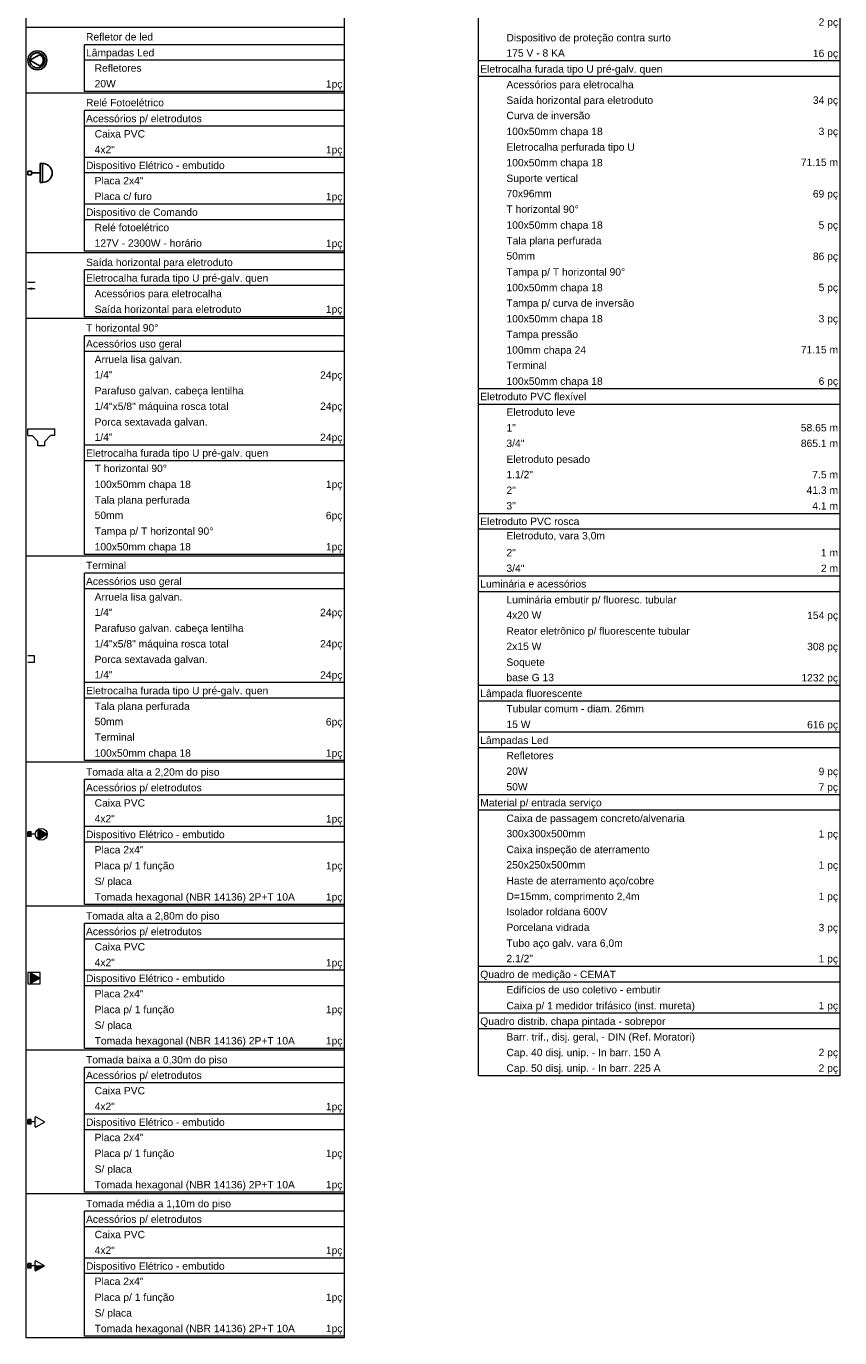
# Model space of a CAD drawing. Header units: millimetres. Extents: x -8 to 220, y -114 to 51.
# Tile 76 of 82: x 196 to 220, y -66 to -27. Entities that reach past the tile are written whole.
import ezdxf

# ---------------------------------------------------------------- set-up
doc = ezdxf.new("R2010")
doc.units = ezdxf.units.MM
doc.header["$MEASUREMENT"] = 0
for name, color, linetype, lineweight in [('Conexões - condutos Retangulares', 8, 'Continuous', 5), ('DI-Tabelas', 7, 'Continuous', 5), ('EL-Tomadas', 4, 'Continuous', 5), ('IFC-Caixa de passagem-Contorno', 44, 'Continuous', 5)]:
    doc.layers.add(name, color=color, linetype=linetype, lineweight=lineweight)
doc.layers.add('P-SIMBOL', color=5, linetype='Continuous')
doc.styles.add('Arial', font='arial.ttf')

msp = doc.modelspace()

# ---------------------------------------------------------------- hatches: boundary and pattern name
at = {"layer": 'EL-Tomadas', "linetype": 'Continuous'}
for points in [[(196.547, -51.312), (196.792, -51.453), (196.795, -51.455), (196.795, -51.456), (196.797, -51.458), (196.798, -51.46), (196.798, -51.463), (196.798, -51.466), (196.797, -51.468), (196.796, -51.47), (196.795, -51.472), (196.794, -51.473), (196.793, -51.474), (196.792, -51.474), (196.547, -51.616), (196.543, -51.617), (196.54, -51.617), (196.536, -51.616), (196.534, -51.615), (196.531, -51.613), (196.53, -51.609), (196.529, -51.606), (196.529, -51.322), (196.529, -51.319), (196.53, -51.317), (196.531, -51.315), (196.533, -51.313), (196.535, -51.312), (196.537, -51.311), (196.541, -51.31), (196.544, -51.31), (196.546, -51.311)], [(196.569, -55.74), (196.324, -55.598), (196.314, -55.597), (196.306, -55.609), (196.306, -55.892), (196.312, -55.902), (196.324, -55.902), (196.569, -55.761), (196.575, -55.75)], [(196.447, -64.324), (196.716, -64.324), (196.716, -64.326), (196.715, -64.329), (196.714, -64.332), (196.712, -64.333), (196.71, -64.335), (196.463, -64.477), (196.46, -64.478), (196.457, -64.477), (196.454, -64.477), (196.452, -64.475), (196.449, -64.473), (196.448, -64.469), (196.447, -64.467), (196.447, -64.324)]]:
    msp.add_hatch(color=7, dxfattribs=at).paths.add_polyline_path(points)

# ---------------------------------------------------------------- linework, layer by layer
at = {"layer": 'Conexões - condutos Retangulares', "color": 7}
for p, q in [((196.226, -35.004), (196.226, -35.024)), ((196.226, -35.014), (196.426, -35.014)), ((196.426, -35.004), (196.426, -35.024)), ((196.226, -35.204), (196.226, -35.224)), ((196.296, -35.214), (196.226, -35.214)), ((196.356, -35.204), (196.296, -35.204)), ((196.296, -35.204), (196.296, -35.224)), ((196.356, -35.224), (196.296, -35.224)), ((196.356, -35.204), (196.356, -35.224)), ((196.426, -35.214), (196.356, -35.214)), ((196.426, -35.204), (196.426, -35.224)), ((196.226, -39.584), (196.35, -39.584)), ((196.526, -39.884), (196.526, -39.759)), ((196.726, -39.884), (196.726, -39.759)), ((197.026, -39.584), (196.901, -39.584)), ((196.426, -46.346), (196.226, -46.346))]:
    msp.add_line(p, q, dxfattribs=at)
at = {"layer": 'Conexões - condutos Retangulares', "color": 7, "linetype": 'Continuous'}
for p, q in [((196.226, -39.384), (197.026, -39.384)), ((196.226, -39.584), (196.226, -39.384)), ((197.026, -39.584), (197.026, -39.384)), ((196.526, -39.759), (196.35, -39.584)), ((196.726, -39.759), (196.901, -39.584)), ((196.726, -39.884), (196.526, -39.884)), ((196.426, -46.146), (196.226, -46.146)), ((196.426, -46.346), (196.426, -46.146))]:
    msp.add_line(p, q, dxfattribs=at)
at = {"layer": 'DI-Tabelas'}
for p, q in [((196.176, -27.421), (196.176, -10.109)), ((205.652, -10.109), (205.652, -27.421)), ((209.659, -27.49), (209.659, -27.024)), ((220.425, -27.024), (220.425, -27.49)), ((197.858, -27.421), (196.176, -27.421)), ((196.176, -29.382), (196.176, -27.421)), ((205.652, -27.421), (197.858, -27.421)), ((205.652, -27.421), (205.652, -29.382)), ((209.659, -27.955), (209.659, -27.49)), ((220.425, -27.49), (220.425, -27.955)), ((205.652, -27.936), (197.908, -27.936)), ((197.908, -28.401), (197.908, -27.936)), ((205.652, -27.936), (205.652, -28.401)), ((209.659, -28.42), (209.659, -27.955)), ((220.425, -27.955), (220.425, -28.42)), ((205.652, -28.401), (197.908, -28.401)), ((197.908, -28.867), (197.908, -28.401)), ((205.652, -28.401), (205.652, -28.867)), ((210.439, -28.42), (209.659, -28.42)), ((209.659, -28.885), (209.659, -28.42)), ((217.157, -28.42), (210.439, -28.42)), ((220.425, -28.42), (217.157, -28.42)), ((220.425, -28.42), (220.425, -28.885)), ((197.908, -29.332), (197.908, -28.867)), ((205.652, -28.867), (205.652, -29.332)), ((220.425, -28.885), (209.659, -28.885)), ((209.659, -29.35), (209.659, -28.885)), ((220.425, -28.885), (220.425, -29.35)), ((197.858, -29.382), (196.176, -29.382)), ((196.176, -34.134), (196.176, -29.382)), ((205.652, -29.382), (197.858, -29.382)), ((204.673, -29.332), (197.908, -29.332)), ((205.652, -29.332), (204.673, -29.332)), ((205.652, -29.382), (205.652, -34.134)), ((209.659, -29.816), (209.659, -29.35)), ((220.425, -29.35), (220.425, -29.816)), ((205.652, -29.897), (197.908, -29.897)), ((197.908, -30.362), (197.908, -29.897)), ((205.652, -29.897), (205.652, -30.362)), ((209.659, -30.281), (209.659, -29.816)), ((220.425, -29.816), (220.425, -30.281)), ((205.652, -30.362), (197.908, -30.362)), ((197.908, -30.827), (197.908, -30.362)), ((205.652, -30.362), (205.652, -30.827)), ((209.659, -30.746), (209.659, -30.281)), ((220.425, -30.281), (220.425, -30.746)), ((197.908, -31.293), (197.908, -30.827)), ((205.652, -30.827), (205.652, -31.293)), ((209.659, -31.211), (209.659, -30.746)), ((220.425, -30.746), (220.425, -31.211)), ((209.659, -31.676), (209.659, -31.211)), ((220.425, -31.211), (220.425, -31.676)), ((204.927, -31.293), (197.908, -31.293)), ((197.908, -31.758), (197.908, -31.293)), ((205.652, -31.293), (204.927, -31.293)), ((205.652, -31.293), (205.652, -31.758)), ((205.652, -31.758), (197.908, -31.758)), ((197.908, -32.223), (197.908, -31.758)), ((205.652, -31.758), (205.652, -32.223)), ((209.659, -32.142), (209.659, -31.676)), ((220.425, -31.676), (220.425, -32.142)), ((197.908, -32.688), (197.908, -32.223)), ((205.652, -32.223), (205.652, -32.688)), ((209.659, -32.607), (209.659, -32.142)), ((220.425, -32.142), (220.425, -32.607)), ((204.927, -32.688), (197.908, -32.688)), ((197.908, -33.153), (197.908, -32.688)), ((205.652, -32.688), (204.927, -32.688)), ((205.652, -32.688), (205.652, -33.153)), ((209.659, -33.072), (209.659, -32.607)), ((220.425, -32.607), (220.425, -33.072)), ((205.652, -33.153), (197.908, -33.153)), ((197.908, -33.619), (197.908, -33.153)), ((205.652, -33.153), (205.652, -33.619)), ((209.659, -33.537), (209.659, -33.072)), ((220.425, -33.072), (220.425, -33.537)), ((209.659, -34.002), (209.659, -33.537)), ((220.425, -33.537), (220.425, -34.002)), ((197.908, -34.084), (197.908, -33.619)), ((205.652, -33.619), (205.652, -34.084)), ((197.858, -34.134), (196.176, -34.134)), ((196.176, -36.095), (196.176, -34.134)), ((205.652, -34.134), (197.858, -34.134)), ((204.927, -34.084), (197.908, -34.084)), ((205.652, -34.084), (204.927, -34.084)), ((205.652, -34.134), (205.652, -36.095)), ((209.659, -34.468), (209.659, -34.002)), ((220.425, -34.002), (220.425, -34.468)), ((205.652, -34.649), (197.908, -34.649)), ((197.908, -35.114), (197.908, -34.649)), ((205.652, -34.649), (205.652, -35.114)), ((209.659, -34.933), (209.659, -34.468)), ((220.425, -34.468), (220.425, -34.933)), ((205.652, -35.114), (197.908, -35.114)), ((197.908, -35.579), (197.908, -35.114)), ((205.652, -35.114), (205.652, -35.579)), ((209.659, -35.398), (209.659, -34.933)), ((220.425, -34.933), (220.425, -35.398)), ((209.659, -35.863), (209.659, -35.398)), ((220.425, -35.398), (220.425, -35.863)), ((197.908, -36.045), (197.908, -35.579)), ((205.652, -35.579), (205.652, -36.045)), ((209.659, -36.328), (209.659, -35.863)), ((220.425, -35.863), (220.425, -36.328)), ((197.858, -36.095), (196.176, -36.095)), ((196.176, -43.173), (196.176, -36.095)), ((205.652, -36.095), (197.858, -36.095)), ((204.862, -36.045), (197.908, -36.045)), ((205.652, -36.045), (204.862, -36.045)), ((205.652, -36.095), (205.652, -43.173)), ((209.659, -36.794), (209.659, -36.328)), ((220.425, -36.328), (220.425, -36.794)), ((205.652, -36.61), (197.908, -36.61)), ((197.908, -37.075), (197.908, -36.61)), ((205.652, -36.61), (205.652, -37.075)), ((205.652, -37.075), (197.908, -37.075)), ((197.908, -37.54), (197.908, -37.075)), ((205.652, -37.075), (205.652, -37.54)), ((209.659, -37.259), (209.659, -36.794)), ((220.425, -36.794), (220.425, -37.259)), ((209.659, -37.724), (209.659, -37.259)), ((220.425, -37.259), (220.425, -37.724)), ((197.908, -38.005), (197.908, -37.54)), ((205.652, -37.54), (205.652, -38.005)), ((209.659, -38.189), (209.659, -37.724)), ((220.425, -37.724), (220.425, -38.189)), ((197.908, -38.471), (197.908, -38.005)), ((205.652, -38.005), (205.652, -38.471)), ((210.439, -38.189), (209.659, -38.189)), ((209.659, -38.654), (209.659, -38.189)), ((217.157, -38.189), (210.439, -38.189)), ((220.425, -38.189), (217.157, -38.189)), ((220.425, -38.189), (220.425, -38.654)), ((197.908, -38.936), (197.908, -38.471)), ((205.652, -38.471), (205.652, -38.936)), ((220.425, -38.654), (209.659, -38.654)), ((209.659, -39.12), (209.659, -38.654)), ((220.425, -38.654), (220.425, -39.12)), ((197.908, -39.401), (197.908, -38.936)), ((205.652, -38.936), (205.652, -39.401)), ((197.908, -39.866), (197.908, -39.401)), ((205.652, -39.401), (205.652, -39.866)), ((209.659, -39.585), (209.659, -39.12)), ((220.425, -39.12), (220.425, -39.585)), ((209.659, -40.05), (209.659, -39.585)), ((220.425, -39.585), (220.425, -40.05)), ((204.56, -39.866), (197.908, -39.866)), ((197.908, -40.331), (197.908, -39.866)), ((205.652, -39.866), (204.56, -39.866)), ((205.652, -39.866), (205.652, -40.331)), ((209.659, -40.515), (209.659, -40.05)), ((220.425, -40.05), (220.425, -40.515)), ((205.652, -40.331), (197.908, -40.331)), ((197.908, -40.797), (197.908, -40.331)), ((205.652, -40.331), (205.652, -40.797)), ((209.659, -40.98), (209.659, -40.515)), ((220.425, -40.515), (220.425, -40.98)), ((197.908, -41.262), (197.908, -40.797)), ((205.652, -40.797), (205.652, -41.262)), ((209.659, -41.446), (209.659, -40.98)), ((220.425, -40.98), (220.425, -41.446)), ((197.908, -41.727), (197.908, -41.262)), ((205.652, -41.262), (205.652, -41.727)), ((197.908, -42.192), (197.908, -41.727)), ((205.652, -41.727), (205.652, -42.192)), ((209.659, -41.911), (209.659, -41.446)), ((220.425, -41.446), (220.425, -41.911)), ((197.908, -42.657), (197.908, -42.192)), ((205.652, -42.192), (205.652, -42.657)), ((210.439, -41.911), (209.659, -41.911)), ((209.659, -42.376), (209.659, -41.911)), ((217.157, -41.911), (210.439, -41.911)), ((220.425, -41.911), (217.157, -41.911)), ((220.425, -41.911), (220.425, -42.376)), ((220.425, -42.376), (209.659, -42.376)), ((209.659, -42.841), (209.659, -42.376)), ((220.425, -42.376), (220.425, -42.841)), ((197.908, -43.123), (197.908, -42.657)), ((205.652, -42.657), (205.652, -43.123)), ((209.659, -43.306), (209.659, -42.841)), ((220.425, -42.841), (220.425, -43.306)), ((197.858, -43.173), (196.176, -43.173)), ((196.176, -49.32), (196.176, -43.173)), ((205.652, -43.173), (197.858, -43.173)), ((204.56, -43.123), (197.908, -43.123)), ((205.652, -43.123), (204.56, -43.123)), ((205.652, -43.173), (205.652, -49.32)), ((209.659, -43.772), (209.659, -43.306)), ((220.425, -43.306), (220.425, -43.772)), ((205.652, -43.688), (197.908, -43.688)), ((197.908, -44.153), (197.908, -43.688)), ((205.652, -43.688), (205.652, -44.153)), ((210.439, -43.772), (209.659, -43.772)), ((209.659, -44.237), (209.659, -43.772)), ((217.157, -43.772), (210.439, -43.772)), ((220.425, -43.772), (217.157, -43.772)), ((220.425, -43.772), (220.425, -44.237)), ((205.652, -44.153), (197.908, -44.153)), ((197.908, -44.618), (197.908, -44.153)), ((205.652, -44.153), (205.652, -44.618)), ((220.425, -44.237), (209.659, -44.237)), ((209.659, -44.702), (209.659, -44.237)), ((220.425, -44.237), (220.425, -44.702)), ((197.908, -45.083), (197.908, -44.618)), ((205.652, -44.618), (205.652, -45.083)), ((209.659, -45.167), (209.659, -44.702)), ((220.425, -44.702), (220.425, -45.167)), ((197.908, -45.549), (197.908, -45.083)), ((205.652, -45.083), (205.652, -45.549)), ((209.659, -45.632), (209.659, -45.167)), ((220.425, -45.167), (220.425, -45.632)), ((197.908, -46.014), (197.908, -45.549)), ((205.652, -45.549), (205.652, -46.014)), ((209.659, -46.098), (209.659, -45.632)), ((220.425, -45.632), (220.425, -46.098)), ((197.908, -46.479), (197.908, -46.014)), ((205.652, -46.014), (205.652, -46.479)), ((209.659, -46.563), (209.659, -46.098)), ((220.425, -46.098), (220.425, -46.563)), ((197.908, -46.944), (197.908, -46.479)), ((205.652, -46.479), (205.652, -46.944)), ((209.659, -47.028), (209.659, -46.563)), ((220.425, -46.563), (220.425, -47.028)), ((204.56, -46.944), (197.908, -46.944)), ((197.908, -47.409), (197.908, -46.944)), ((205.652, -46.944), (204.56, -46.944)), ((205.652, -46.944), (205.652, -47.409)), ((210.439, -47.028), (209.659, -47.028)), ((209.659, -47.493), (209.659, -47.028)), ((217.157, -47.028), (210.439, -47.028)), ((220.425, -47.028), (217.157, -47.028)), ((220.425, -47.028), (220.425, -47.493)), ((205.652, -47.409), (197.908, -47.409)), ((197.908, -47.875), (197.908, -47.409)), ((205.652, -47.409), (205.652, -47.875)), ((220.425, -47.493), (209.659, -47.493)), ((209.659, -47.958), (209.659, -47.493)), ((220.425, -47.493), (220.425, -47.958)), ((197.908, -48.34), (197.908, -47.875)), ((205.652, -47.875), (205.652, -48.34)), ((209.659, -48.424), (209.659, -47.958)), ((220.425, -47.958), (220.425, -48.424)), ((197.908, -48.805), (197.908, -48.34)), ((205.652, -48.34), (205.652, -48.805)), ((210.439, -48.424), (209.659, -48.424)), ((209.659, -48.889), (209.659, -48.424)), ((217.157, -48.424), (210.439, -48.424)), ((220.425, -48.424), (217.157, -48.424)), ((220.425, -48.424), (220.425, -48.889)), ((197.908, -49.27), (197.908, -48.805)), ((205.652, -48.805), (205.652, -49.27)), ((220.425, -48.889), (209.659, -48.889)), ((209.659, -49.354), (209.659, -48.889)), ((220.425, -48.889), (220.425, -49.354)), ((197.858, -49.32), (196.176, -49.32)), ((196.176, -53.607), (196.176, -49.32)), ((205.652, -49.32), (197.858, -49.32)), ((204.56, -49.27), (197.908, -49.27)), ((205.652, -49.27), (204.56, -49.27)), ((205.652, -49.32), (205.652, -53.607)), ((209.659, -49.819), (209.659, -49.354)), ((220.425, -49.354), (220.425, -49.819)), ((205.652, -49.835), (197.908, -49.835)), ((197.908, -50.301), (197.908, -49.835)), ((205.652, -49.835), (205.652, -50.301)), ((209.659, -50.284), (209.659, -49.819)), ((220.425, -49.819), (220.425, -50.284)), ((205.652, -50.301), (197.908, -50.301)), ((197.908, -50.766), (197.908, -50.301)), ((205.652, -50.301), (205.652, -50.766)), ((210.439, -50.284), (209.659, -50.284)), ((209.659, -50.75), (209.659, -50.284)), ((217.157, -50.284), (210.439, -50.284)), ((220.425, -50.284), (217.157, -50.284)), ((220.425, -50.284), (220.425, -50.75)), ((197.908, -51.231), (197.908, -50.766)), ((205.652, -50.766), (205.652, -51.231)), ((220.425, -50.75), (209.659, -50.75)), ((209.659, -51.215), (209.659, -50.75)), ((220.425, -50.75), (220.425, -51.215)), ((204.956, -51.231), (197.908, -51.231)), ((197.908, -51.696), (197.908, -51.231)), ((205.652, -51.231), (204.956, -51.231)), ((205.652, -51.231), (205.652, -51.696)), ((209.659, -51.68), (209.659, -51.215)), ((220.425, -51.215), (220.425, -51.68)), ((205.652, -51.696), (197.908, -51.696)), ((197.908, -52.161), (197.908, -51.696)), ((205.652, -51.696), (205.652, -52.161)), ((209.659, -52.145), (209.659, -51.68)), ((220.425, -51.68), (220.425, -52.145)), ((197.908, -52.627), (197.908, -52.161)), ((205.652, -52.161), (205.652, -52.627)), ((209.659, -52.61), (209.659, -52.145)), ((220.425, -52.145), (220.425, -52.61)), ((197.908, -53.092), (197.908, -52.627)), ((205.652, -52.627), (205.652, -53.092)), ((209.659, -53.076), (209.659, -52.61)), ((220.425, -52.61), (220.425, -53.076)), ((197.908, -53.557), (197.908, -53.092)), ((205.652, -53.092), (205.652, -53.557)), ((209.659, -53.541), (209.659, -53.076)), ((220.425, -53.076), (220.425, -53.541)), ((209.659, -54.006), (209.659, -53.541)), ((220.425, -53.541), (220.425, -54.006)), ((197.858, -53.607), (196.176, -53.607)), ((196.176, -57.894), (196.176, -53.607)), ((205.652, -53.607), (197.858, -53.607)), ((204.956, -53.557), (197.908, -53.557)), ((205.652, -53.557), (204.956, -53.557)), ((205.652, -53.607), (205.652, -57.894)), ((205.652, -54.122), (197.908, -54.122)), ((197.908, -54.587), (197.908, -54.122)), ((205.652, -54.122), (205.652, -54.587)), ((209.659, -54.471), (209.659, -54.006)), ((220.425, -54.006), (220.425, -54.471)), ((205.652, -54.587), (197.908, -54.587)), ((197.908, -55.053), (197.908, -54.587)), ((205.652, -54.587), (205.652, -55.053)), ((209.659, -54.936), (209.659, -54.471)), ((220.425, -54.471), (220.425, -54.936)), ((197.908, -55.518), (197.908, -55.053)), ((205.652, -55.053), (205.652, -55.518)), ((209.659, -55.402), (209.659, -54.936)), ((220.425, -54.936), (220.425, -55.402)), ((210.439, -55.402), (209.659, -55.402)), ((209.659, -55.867), (209.659, -55.402)), ((217.157, -55.402), (210.439, -55.402)), ((220.425, -55.402), (217.157, -55.402)), ((220.425, -55.402), (220.425, -55.867)), ((204.956, -55.518), (197.908, -55.518)), ((197.908, -55.983), (197.908, -55.518)), ((205.652, -55.518), (204.956, -55.518)), ((205.652, -55.518), (205.652, -55.983)), ((220.425, -55.867), (209.659, -55.867)), ((209.659, -56.332), (209.659, -55.867)), ((220.425, -55.867), (220.425, -56.332)), ((205.652, -55.983), (197.908, -55.983)), ((197.908, -56.448), (197.908, -55.983)), ((205.652, -55.983), (205.652, -56.448)), ((197.908, -56.913), (197.908, -56.448)), ((205.652, -56.448), (205.652, -56.913)), ((209.659, -56.797), (209.659, -56.332)), ((220.425, -56.332), (220.425, -56.797)), ((197.908, -57.379), (197.908, -56.913)), ((205.652, -56.913), (205.652, -57.379)), ((210.439, -56.797), (209.659, -56.797)), ((209.659, -57.262), (209.659, -56.797)), ((217.157, -56.797), (210.439, -56.797)), ((220.425, -56.797), (217.157, -56.797)), ((220.425, -56.797), (220.425, -57.262)), ((197.908, -57.844), (197.908, -57.379)), ((205.652, -57.379), (205.652, -57.844)), ((220.425, -57.262), (209.659, -57.262)), ((209.659, -57.728), (209.659, -57.262)), ((220.425, -57.262), (220.425, -57.728)), ((209.659, -58.193), (209.659, -57.728)), ((220.425, -57.728), (220.425, -58.193)), ((197.858, -57.894), (196.176, -57.894)), ((196.176, -62.181), (196.176, -57.894)), ((205.652, -57.894), (197.858, -57.894)), ((204.956, -57.844), (197.908, -57.844)), ((205.652, -57.844), (204.956, -57.844)), ((205.652, -57.894), (205.652, -62.181)), ((209.659, -58.658), (209.659, -58.193)), ((220.425, -58.193), (220.425, -58.658)), ((205.652, -58.409), (197.908, -58.409)), ((197.908, -58.874), (197.908, -58.409)), ((205.652, -58.409), (205.652, -58.874)), ((205.652, -58.874), (197.908, -58.874)), ((197.908, -59.339), (197.908, -58.874)), ((205.652, -58.874), (205.652, -59.339)), ((210.439, -58.658), (209.659, -58.658)), ((217.157, -58.658), (210.439, -58.658)), ((220.425, -58.658), (217.157, -58.658)), ((197.908, -59.805), (197.908, -59.339)), ((205.652, -59.339), (205.652, -59.805)), ((204.956, -59.805), (197.908, -59.805)), ((197.908, -60.27), (197.908, -59.805)), ((205.652, -59.805), (204.956, -59.805)), ((205.652, -59.805), (205.652, -60.27)), ((205.652, -60.27), (197.908, -60.27)), ((197.908, -60.735), (197.908, -60.27)), ((205.652, -60.27), (205.652, -60.735)), ((197.908, -61.2), (197.908, -60.735)), ((205.652, -60.735), (205.652, -61.2)), ((197.908, -61.665), (197.908, -61.2)), ((205.652, -61.2), (205.652, -61.665)), ((197.908, -62.131), (197.908, -61.665)), ((205.652, -61.665), (205.652, -62.131)), ((204.956, -62.131), (197.908, -62.131)), ((205.652, -62.131), (204.956, -62.131)), ((197.858, -62.181), (196.176, -62.181)), ((196.176, -66.467), (196.176, -62.181)), ((205.652, -62.181), (197.858, -62.181)), ((205.652, -62.181), (205.652, -66.467)), ((205.652, -62.696), (197.908, -62.696)), ((197.908, -63.161), (197.908, -62.696)), ((205.652, -62.696), (205.652, -63.161)), ((205.652, -63.161), (197.908, -63.161)), ((197.908, -63.626), (197.908, -63.161)), ((205.652, -63.161), (205.652, -63.626)), ((197.908, -64.091), (197.908, -63.626)), ((205.652, -63.626), (205.652, -64.091)), ((204.956, -64.091), (197.908, -64.091)), ((197.908, -64.557), (197.908, -64.091)), ((205.652, -64.091), (204.956, -64.091)), ((205.652, -64.091), (205.652, -64.557)), ((205.652, -64.557), (197.908, -64.557)), ((197.908, -65.022), (197.908, -64.557)), ((205.652, -64.557), (205.652, -65.022)), ((197.908, -65.487), (197.908, -65.022)), ((205.652, -65.022), (205.652, -65.487)), ((197.908, -65.952), (197.908, -65.487)), ((205.652, -65.487), (205.652, -65.952)), ((197.908, -66.417), (197.908, -65.952)), ((205.652, -65.952), (205.652, -66.417)), ((204.956, -66.417), (197.908, -66.417)), ((205.652, -66.417), (204.956, -66.417)), ((197.858, -66.467), (196.176, -66.467)), ((205.652, -66.467), (197.858, -66.467))]:
    msp.add_line(p, q, dxfattribs=at)
at = {"layer": 'EL-Tomadas', "color": 7}
for p, q in [((196.447, -51.464), (196.327, -51.464)), ((196.529, -51.605), (196.529, -51.322)), ((196.547, -51.312), (196.792, -51.453)), ((196.792, -51.474), (196.547, -51.616)), ((196.306, -55.892), (196.306, -55.609)), ((196.324, -55.598), (196.569, -55.74)), ((196.569, -55.761), (196.324, -55.902)), ((196.447, -60.037), (196.327, -60.037)), ((196.447, -60.179), (196.447, -59.896)), ((196.465, -59.885), (196.71, -60.027)), ((196.71, -60.048), (196.465, -60.189)), ((196.447, -64.324), (196.327, -64.324)), ((196.447, -64.466), (196.447, -64.182)), ((196.447, -64.324), (196.716, -64.324)), ((196.465, -64.172), (196.71, -64.314)), ((196.71, -64.334), (196.465, -64.476))]:
    msp.add_line(p, q, dxfattribs=at)
for points in [[(196.547, -51.312), (196.546, -51.311), (196.544, -51.311), (196.543, -51.31), (196.542, -51.31), (196.54, -51.31), (196.539, -51.31), (196.538, -51.311), (196.536, -51.311), (196.535, -51.312), (196.534, -51.312), (196.533, -51.313), (196.532, -51.314), (196.531, -51.315), (196.53, -51.317), (196.53, -51.318), (196.529, -51.319), (196.529, -51.321), (196.529, -51.322)], [(196.792, -51.474), (196.793, -51.473), (196.794, -51.472), (196.795, -51.471), (196.796, -51.47), (196.797, -51.469), (196.797, -51.468), (196.798, -51.466), (196.798, -51.465), (196.798, -51.464), (196.798, -51.462), (196.798, -51.461), (196.797, -51.459), (196.797, -51.458), (196.796, -51.457), (196.795, -51.456), (196.794, -51.455), (196.793, -51.454), (196.792, -51.453)], [(196.529, -51.605), (196.529, -51.607), (196.529, -51.608), (196.53, -51.609), (196.53, -51.611), (196.531, -51.612), (196.532, -51.613), (196.533, -51.614), (196.534, -51.615), (196.535, -51.616), (196.536, -51.616), (196.537, -51.617), (196.539, -51.617), (196.54, -51.617), (196.542, -51.617), (196.543, -51.617), (196.544, -51.617), (196.546, -51.616), (196.547, -51.616)], [(196.595, -55.578), (196.226, -55.578), (196.226, -55.922), (196.595, -55.922), (196.595, -55.578)], [(196.324, -55.598), (196.322, -55.598), (196.321, -55.597), (196.32, -55.597), (196.318, -55.597), (196.317, -55.597), (196.316, -55.597), (196.314, -55.597), (196.313, -55.598), (196.312, -55.598), (196.311, -55.599), (196.309, -55.6), (196.308, -55.601), (196.308, -55.602), (196.307, -55.603), (196.306, -55.605), (196.306, -55.606), (196.306, -55.607), (196.306, -55.609)], [(196.569, -55.761), (196.57, -55.76), (196.571, -55.759), (196.572, -55.758), (196.573, -55.757), (196.574, -55.756), (196.574, -55.754), (196.575, -55.753), (196.575, -55.752), (196.575, -55.75), (196.575, -55.749), (196.575, -55.748), (196.574, -55.746), (196.574, -55.745), (196.573, -55.744), (196.572, -55.743), (196.571, -55.742), (196.57, -55.741), (196.569, -55.74)], [(196.306, -55.892), (196.306, -55.893), (196.306, -55.895), (196.306, -55.896), (196.307, -55.897), (196.308, -55.899), (196.308, -55.9), (196.309, -55.901), (196.31, -55.902), (196.312, -55.902), (196.313, -55.903), (196.314, -55.904), (196.315, -55.904), (196.317, -55.904), (196.318, -55.904), (196.32, -55.904), (196.321, -55.904), (196.322, -55.903), (196.324, -55.902)], [(196.465, -59.885), (196.464, -59.885), (196.463, -59.884), (196.461, -59.884), (196.46, -59.884), (196.459, -59.884), (196.457, -59.884), (196.456, -59.884), (196.454, -59.885), (196.453, -59.885), (196.452, -59.886), (196.451, -59.887), (196.45, -59.888), (196.449, -59.889), (196.449, -59.89), (196.448, -59.891), (196.448, -59.893), (196.447, -59.894), (196.447, -59.896)], [(196.447, -60.179), (196.447, -60.18), (196.447, -60.182), (196.448, -60.183), (196.448, -60.184), (196.449, -60.185), (196.45, -60.187), (196.451, -60.188), (196.452, -60.188), (196.453, -60.189), (196.454, -60.19), (196.456, -60.19), (196.457, -60.191), (196.458, -60.191), (196.46, -60.191), (196.461, -60.191), (196.463, -60.19), (196.464, -60.19), (196.465, -60.189)], [(196.71, -60.048), (196.712, -60.047), (196.713, -60.046), (196.714, -60.045), (196.714, -60.044), (196.715, -60.043), (196.716, -60.041), (196.716, -60.04), (196.716, -60.039), (196.716, -60.037), (196.716, -60.036), (196.716, -60.034), (196.716, -60.033), (196.715, -60.032), (196.714, -60.031), (196.714, -60.029), (196.713, -60.028), (196.712, -60.028), (196.71, -60.027)], [(196.465, -64.172), (196.464, -64.171), (196.463, -64.171), (196.461, -64.171), (196.46, -64.17), (196.459, -64.17), (196.457, -64.171), (196.456, -64.171), (196.454, -64.171), (196.453, -64.172), (196.452, -64.173), (196.451, -64.174), (196.45, -64.175), (196.449, -64.176), (196.449, -64.177), (196.448, -64.178), (196.448, -64.18), (196.447, -64.181), (196.447, -64.182)], [(196.447, -64.466), (196.447, -64.467), (196.447, -64.468), (196.448, -64.47), (196.448, -64.471), (196.449, -64.472), (196.45, -64.473), (196.451, -64.474), (196.452, -64.475), (196.453, -64.476), (196.454, -64.477), (196.456, -64.477), (196.457, -64.477), (196.458, -64.478), (196.46, -64.478), (196.461, -64.477), (196.463, -64.477), (196.464, -64.477), (196.465, -64.476)], [(196.71, -64.334), (196.712, -64.334), (196.713, -64.333), (196.714, -64.332), (196.714, -64.331), (196.715, -64.329), (196.716, -64.328), (196.716, -64.327), (196.716, -64.325), (196.716, -64.324), (196.716, -64.323), (196.716, -64.321), (196.716, -64.32), (196.715, -64.319), (196.714, -64.317), (196.714, -64.316), (196.713, -64.315), (196.712, -64.314), (196.71, -64.314)]]:
    msp.add_lwpolyline(points, dxfattribs=at)
msp.add_circle((196.623, -51.464), 0.176, dxfattribs=at)
at = {"layer": 'IFC-Caixa de passagem-Contorno', "color": 7}
for p, q in [((196.226, -51.534), (196.226, -51.394)), ((196.321, -51.394), (196.226, -51.394)), ((196.321, -51.534), (196.226, -51.534)), ((196.321, -51.542), (196.321, -51.386)), ((196.327, -51.386), (196.321, -51.386)), ((196.327, -51.542), (196.321, -51.542)), ((196.327, -51.542), (196.327, -51.386)), ((196.226, -60.107), (196.226, -59.967)), ((196.321, -59.967), (196.226, -59.967)), ((196.321, -60.107), (196.226, -60.107)), ((196.321, -60.115), (196.321, -59.959)), ((196.327, -59.959), (196.321, -59.959)), ((196.327, -60.115), (196.321, -60.115)), ((196.327, -60.115), (196.327, -59.959)), ((196.226, -64.394), (196.226, -64.254)), ((196.321, -64.254), (196.226, -64.254)), ((196.321, -64.394), (196.226, -64.394)), ((196.321, -64.402), (196.321, -64.246)), ((196.327, -64.246), (196.321, -64.246)), ((196.327, -64.402), (196.321, -64.402)), ((196.327, -64.402), (196.327, -64.246))]:
    msp.add_line(p, q, dxfattribs=at)
for centre, radius in [((196.273, -51.434), 0.025), ((196.273, -51.494), 0.0199), ((196.273, -60.007), 0.025), ((196.273, -60.067), 0.0199), ((196.273, -64.294), 0.025), ((196.273, -64.354), 0.0199)]:
    msp.add_circle(centre, radius, dxfattribs=at)
at = {"layer": 'P-SIMBOL', "color": 7}
for p, q in [((196.283, -28.401), (196.569, -28.235)), ((196.569, -28.566), (196.283, -28.401)), ((196.589, -31.475), (196.589, -32.04)), ((196.589, -31.475), (196.665, -31.475)), ((196.665, -31.475), (196.665, -32.04)), ((196.665, -31.475), (196.665, -32.04)), ((196.226, -31.811), (196.226, -31.705)), ((196.226, -31.705), (196.332, -31.705)), ((196.332, -31.811), (196.226, -31.811)), ((196.332, -31.705), (196.332, -31.811)), ((196.589, -31.758), (196.332, -31.758)), ((196.589, -32.04), (196.665, -32.04))]:
    msp.add_line(p, q, dxfattribs=at)
for points in [[(196.569, -28.567), (196.591, -28.557), (196.611, -28.544), (196.629, -28.529), (196.646, -28.512), (196.659, -28.492), (196.67, -28.471), (196.678, -28.448), (196.683, -28.425), (196.684, -28.401), (196.683, -28.378), (196.678, -28.354), (196.67, -28.332), (196.659, -28.311), (196.646, -28.291), (196.629, -28.274), (196.611, -28.259), (196.591, -28.246), (196.569, -28.236)], [(196.665, -32.04), (196.714, -32.036), (196.762, -32.023), (196.807, -32.002), (196.847, -31.974), (196.882, -31.939), (196.91, -31.899), (196.931, -31.854), (196.944, -31.807), (196.948, -31.758), (196.944, -31.709), (196.931, -31.661), (196.91, -31.617), (196.882, -31.576), (196.847, -31.541), (196.807, -31.513), (196.762, -31.492), (196.714, -31.48), (196.665, -31.475)]]:
    msp.add_lwpolyline(points, dxfattribs=at)
for radius in [0.282, 0.225]:
    msp.add_circle((196.508, -28.401), radius, dxfattribs=at)

# ---------------------------------------------------------------- texts
at = {"layer": 'DI-Tabelas', "char_height": 0.22, "line_spacing_factor": 0.6, "style": 'Arial'}
for s, insert, width, attachment_point in [('2 pç', (220.375, -27.44), 1.16171, 9), ('Refletor de led', (197.958, -27.814), 3.99655, 7), ('Dispositivo de proteção contra surto', (210.489, -27.905), 9.80409, 7), ('Lâmpadas Led', (197.958, -28.351), 4.06598, 7), ('175 V - 8 KA', (210.489, -28.297), 3.48479, 7), ('16 pç', (220.375, -28.37), 1.50345, 9), ('   Refletores', (197.958, -28.744), 3.31308, 7), ('Eletrocalha furada tipo U pré-galv. quen', (209.709, -28.835), 10.86284, 7), ('   20W', (197.958, -29.209), 1.77576, 7), ('1pç', (205.602, -29.282), 0.99101, 9), ('Acessórios para eletrocalha', (210.489, -29.3), 7.58396, 7), ('Relé Fotoelétrico', (197.958, -29.774), 4.64549, 7), ('Saída horizontal para eletroduto', (210.489, -29.766), 8.74534, 7), ('34 pç', (220.375, -29.766), 1.50345, 9), ('Acessórios p/ eletrodutos', (197.958, -30.312), 6.90082, 7), ('Curva de inversão', (210.489, -30.158), 4.98756, 7), ('   Caixa PVC', (197.958, -30.705), 3.51866, 7), ('100x50mm chapa 18', (210.489, -30.696), 5.73979, 7), ('3 pç', (220.375, -30.696), 1.16171, 9), ('   4x2"', (197.958, -31.17), 1.72143, 7), ('Eletrocalha perfurada tipo U', (210.489, -31.161), 7.65171, 7), ('1pç', (205.602, -31.243), 0.99101, 9), ('71.15 m', (220.375, -31.554), 2.22046, 9), ('Dispositivo Elétrico - embutido', (197.958, -31.708), 8.2661, 7), ('100x50mm chapa 18', (210.489, -31.626), 5.73979, 7), ('   Placa 2x4"', (197.958, -32.1), 3.42979, 7), ('Suporte vertical', (210.489, -32.092), 4.26988, 7), ('   Placa c/ furo', (197.958, -32.566), 3.92814, 7), ('1pç', (205.602, -32.638), 0.99101, 9), ('70x96mm', (210.489, -32.484), 2.69869, 7), ('69 pç', (220.375, -32.557), 1.50345, 9), ('Dispositivo de Comando', (197.958, -33.103), 6.66171, 7), ('T horizontal 90°', (210.489, -32.949), 4.31079, 7), ('   Relé fotoelétrico', (197.958, -33.496), 4.95268, 7), ('100x50mm chapa 18', (210.489, -33.487), 5.73979, 7), ('5 pç', (220.375, -33.487), 1.16171, 9), ('   127V - 2300W - horário', (197.958, -33.961), 6.89915, 7), ('1pç', (205.602, -34.034), 0.99101, 9), ('Tala plana perfurada', (210.489, -33.952), 5.6707, 7), ('Saída horizontal para eletroduto', (197.958, -34.599), 8.74534, 7), ('50mm', (210.489, -34.345), 1.70768, 7), ('86 pç', (220.375, -34.418), 1.50345, 9), ('Eletrocalha furada tipo U pré-galv. quen', (197.958, -35.064), 10.86284, 7), ('Tampa p/ T horizontal 90°', (210.489, -34.883), 7.07756, 7), ('100x50mm chapa 18', (210.489, -35.348), 5.73979, 7), ('5 pç', (220.375, -35.348), 1.16171, 9), ('   Acessórios para eletrocalha', (197.958, -35.529), 8.09607, 7), ('Tampa p/ curva de inversão', (210.489, -35.813), 7.61784, 7), ('   Saída horizontal para eletroduto', (197.958, -35.995), 9.25744, 7), ('1pç', (205.602, -35.995), 0.99101, 9), ('T horizontal 90%%d', (197.958, -36.487), 4.28933, 7), ('100x50mm chapa 18', (210.489, -36.278), 5.73979, 7), ('3 pç', (220.375, -36.278), 1.16171, 9), ('Acessórios uso geral', (197.958, -37.025), 5.70524, 7), ('Tampa pressão', (210.489, -36.744), 4.27021, 7), ('100mm chapa 24', (210.489, -37.209), 4.74878, 7), ('71.15 m', (220.375, -37.136), 2.22046, 9), ('   Arruela lisa galvan.', (197.958, -37.49), 5.73845, 7), ('Terminal', (210.489, -37.601), 2.39049, 7), ('   1/4"', (197.958, -37.883), 1.5846, 7), ('24pç', (205.602, -37.955), 1.33274, 9), ('100x50mm chapa 18', (210.489, -38.139), 5.73979, 7), ('6 pç', (220.375, -38.139), 1.16171, 9), ('   Parafuso galvan. cabeça lentilha', (197.958, -38.421), 9.39494, 7), ('Eletroduto PVC flexível', (209.709, -38.532), 6.31997, 7), ('   1/4"x5/8" máquina rosca total', (197.958, -38.886), 8.49851, 7), ('24pç', (205.602, -38.886), 1.33274, 9), ('Eletroduto leve', (210.489, -38.997), 4.09951, 7), ('   Porca sextavada galvan.', (197.958, -39.351), 7.2429, 7), ('   1/4"', (197.958, -39.744), 1.5846, 7), ('1"', (210.489, -39.462), 0.56006, 7), ('58.65 m', (220.375, -39.462), 2.22046, 9), ('24pç', (205.602, -39.816), 1.33274, 9), ('3/4"', (210.489, -39.927), 1.0725, 7), ('865.1 m', (220.375, -39.927), 2.22046, 9), ('Eletrocalha furada tipo U pré-galv. quen', (197.958, -40.281), 10.86284, 7), ('Eletroduto pesado', (210.489, -40.465), 4.98823, 7), ('   T horizontal 90°', (197.958, -40.674), 4.8229, 7), ('1.1/2"', (210.489, -40.858), 1.58494, 7), ('7.5 m', (220.375, -40.858), 1.53698, 9), ('   100x50mm chapa 18', (197.958, -41.212), 6.25189, 7), ('1pç', (205.602, -41.212), 0.99101, 9), ('2"', (210.489, -41.323), 0.56006, 7), ('41.3 m', (220.375, -41.323), 1.87872, 9), ('   Tala plana perfurada', (197.958, -41.677), 6.1828, 7), ('   50mm', (197.958, -42.07), 2.21979, 7), ('3"', (210.489, -41.788), 0.56006, 7), ('4.1 m', (220.375, -41.788), 1.53698, 9), ('6pç', (205.602, -42.142), 0.99101, 9), ('Eletroduto PVC rosca', (209.709, -42.253), 5.91015, 7), ('   Tampa p/ T horizontal 90°', (197.958, -42.607), 7.58966, 7), ('Eletroduto, vara 3,0m', (210.489, -42.719), 5.87527, 7), ('   100x50mm chapa 18', (197.958, -43.073), 6.25189, 7), ('1pç', (205.602, -43.073), 0.99101, 9), ('2"', (210.489, -43.184), 0.56006, 7), ('1 m', (220.375, -43.184), 1.02454, 9), ('Terminal', (197.958, -43.565), 2.39049, 7), ('3/4"', (210.489, -43.649), 1.0725, 7), ('2 m', (220.375, -43.649), 1.02454, 9), ('Acessórios uso geral', (197.958, -44.103), 5.70524, 7), ('Luminária e acessórios', (209.709, -44.114), 6.31963, 7), ('   Arruela lisa galvan.', (197.958, -44.568), 5.73845, 7), ('Luminária embutir p/ fluoresc. tubular', (210.489, -44.652), 10.14415, 7), ('   1/4"', (197.958, -44.961), 1.5846, 7), ('24pç', (205.602, -45.033), 1.33274, 9), ('4x20 W', (210.489, -45.045), 2.08363, 7), ('154 pç', (220.375, -45.117), 1.84518, 9), ('   Parafuso galvan. cabeça lentilha', (197.958, -45.499), 9.39494, 7), ('Reator eletrônico p/ fluorescente tubular', (210.489, -45.582), 10.93091, 7), ('   1/4"x5/8" máquina rosca total', (197.958, -45.964), 8.49851, 7), ('24pç', (205.602, -45.964), 1.33274, 9), ('2x15 W', (210.489, -45.975), 2.08363, 7), ('308 pç', (220.375, -46.048), 1.84518, 9), ('   Porca sextavada galvan.', (197.958, -46.429), 7.2429, 7), ('Soquete', (210.489, -46.513), 2.28954, 7), ('   1/4"', (197.958, -46.822), 1.5846, 7), ('24pç', (205.602, -46.894), 1.33274, 9), ('base G 13', (210.489, -46.905), 2.83585, 7), ('1232 pç', (220.375, -46.978), 2.18692, 9), ('Eletrocalha furada tipo U pré-galv. quen', (197.958, -47.359), 10.86284, 7), ('Lâmpada fluorescente', (209.709, -47.443), 6.08119, 7), ('   Tala plana perfurada', (197.958, -47.825), 6.1828, 7), ('Tubular comum - diam. 26mm', (210.489, -47.836), 8.19668, 7), ('   50mm', (197.958, -48.217), 2.21979, 7), ('6pç', (205.602, -48.29), 0.99101, 9), ('15 W', (210.489, -48.301), 1.43436, 7), ('   Terminal', (197.958, -48.682), 2.90259, 7), ('616 pç', (220.375, -48.374), 1.84518, 9), ('Lâmpadas Led', (209.709, -48.839), 4.06598, 7), ('   100x50mm chapa 18', (197.958, -49.22), 6.25189, 7), ('1pç', (205.602, -49.22), 0.99101, 9), ('Refletores', (210.489, -49.231), 2.80098, 7), ('Tomada alta a 2,20m do piso', (197.958, -49.785), 7.95957, 7), ('20W', (210.489, -49.697), 1.26366, 7), ('9 pç', (220.375, -49.769), 1.16171, 9), ('Acessórios p/ eletrodutos', (197.958, -50.251), 6.90082, 7), ('50W', (210.489, -50.162), 1.26366, 7), ('7 pç', (220.375, -50.234), 1.16171, 9), ('   Caixa PVC', (197.958, -50.643), 3.51866, 7), ('Material p/ entrada serviço', (209.709, -50.7), 7.24122, 7), ('   4x2"', (197.958, -51.108), 1.72143, 7), ('1pç', (205.602, -51.181), 0.99101, 9), ('Caixa de passagem concreto/alvenaria', (210.489, -51.165), 10.62473, 7), ('Dispositivo Elétrico - embutido', (197.958, -51.646), 8.2661, 7), ('300x300x500mm', (210.489, -51.557), 4.71491, 7), ('1 pç', (220.375, -51.63), 1.16171, 9), ('   Placa 2x4"', (197.958, -52.039), 3.42979, 7), ('Caixa inspeção de aterramento', (210.489, -52.095), 8.54043, 7), ('   Placa p/ 1 função', (197.958, -52.577), 5.26122, 7), ('1pç', (205.602, -52.577), 0.99101, 9), ('250x250x500mm', (210.489, -52.488), 4.71491, 7), ('1 pç', (220.375, -52.56), 1.16171, 9), ('   S/ placa', (197.958, -53.042), 2.7329, 7), ('Haste de aterramento aço/cobre', (210.489, -53.026), 8.81341, 7), ('   Tomada hexagonal (NBR 14136) 2P+T 10A', (197.958, -53.507), 12.45247, 7), ('1pç', (205.602, -53.507), 0.99101, 9), ('D=15mm, comprimento 2,4m', (210.489, -53.491), 7.94113, 7), ('1 pç', (220.375, -53.491), 1.16171, 9), ('Tomada alta a 2,80m do piso', (197.958, -54.072), 7.95957, 7), ('Isolador roldana 600V', (210.489, -53.883), 6.01277, 7), ('Acessórios p/ eletrodutos', (197.958, -54.537), 6.90082, 7), ('Porcelana vidrada', (210.489, -54.349), 4.95369, 7), ('3 pç', (220.375, -54.421), 1.16171, 9), ('   Caixa PVC', (197.958, -54.93), 3.51866, 7), ('Tubo aço galv. vara 6,0m', (210.489, -54.886), 6.9347, 7), ('   4x2"', (197.958, -55.395), 1.72143, 7), ('2.1/2"', (210.489, -55.279), 1.58494, 7), ('1 pç', (220.375, -55.352), 1.16171, 9), ('1pç', (205.602, -55.468), 0.99101, 9), ('Dispositivo Elétrico - embutido', (197.958, -55.933), 8.2661, 7), ('Quadro de medição - CEMAT', (209.709, -55.817), 8.09573, 7), ('Edifícios de uso coletivo - embutir', (210.489, -56.209), 9.18869, 7), ('   Placa 2x4"', (197.958, -56.326), 3.42979, 7), ('   Placa p/ 1 função', (197.958, -56.863), 5.26122, 7), ('1pç', (205.602, -56.863), 0.99101, 9), ('Caixa p/ 1 medidor trifásico (inst. mureta)', (210.489, -56.747), 11.23643, 7), ('1 pç', (220.375, -56.747), 1.16171, 9), ('   S/ placa', (197.958, -57.329), 2.7329, 7), ('Quadro distrib. chapa pintada - sobrepor', (209.709, -57.212), 11.03354, 7), ('Barr. trif., disj. geral, - DIN (Ref. Moratori)', (210.489, -57.678), 11.23375, 7), ('   Tomada hexagonal (NBR 14136) 2P+T 10A', (197.958, -57.794), 12.45247, 7), ('1pç', (205.602, -57.794), 0.99101, 9), ('Cap. 40 disj. unip. - In barr. 150 A', (210.489, -58.143), 9.18835, 7), ('Tomada baixa a 0,30m do piso', (197.958, -58.359), 8.43814, 7), ('2 pç', (220.375, -58.143), 1.16171, 9), ('Acessórios p/ eletrodutos', (197.958, -58.824), 6.90082, 7), ('Cap. 50 disj. unip. - In barr. 225 A', (210.489, -58.608), 9.18835, 7), ('2 pç', (220.375, -58.608), 1.16171, 9), ('   Caixa PVC', (197.958, -59.217), 3.51866, 7), ('   4x2"', (197.958, -59.682), 1.72143, 7), ('1pç', (205.602, -59.755), 0.99101, 9), ('Dispositivo Elétrico - embutido', (197.958, -60.22), 8.2661, 7), ('   Placa 2x4"', (197.958, -60.612), 3.42979, 7), ('   Placa p/ 1 função', (197.958, -61.15), 5.26122, 7), ('1pç', (205.602, -61.15), 0.99101, 9), ('   S/ placa', (197.958, -61.615), 2.7329, 7), ('   Tomada hexagonal (NBR 14136) 2P+T 10A', (197.958, -62.081), 12.45247, 7), ('1pç', (205.602, -62.081), 0.99101, 9), ('Tomada média a 1,10m do piso', (197.958, -62.646), 8.64271, 7), ('Acessórios p/ eletrodutos', (197.958, -63.111), 6.90082, 7), ('   Caixa PVC', (197.958, -63.504), 3.51866, 7), ('   4x2"', (197.958, -63.969), 1.72143, 7), ('1pç', (205.602, -64.041), 0.99101, 9), ('Dispositivo Elétrico - embutido', (197.958, -64.507), 8.2661, 7), ('   Placa 2x4"', (197.958, -64.899), 3.42979, 7), ('   Placa p/ 1 função', (197.958, -65.437), 5.26122, 7), ('1pç', (205.602, -65.437), 0.99101, 9), ('   S/ placa', (197.958, -65.902), 2.7329, 7), ('   Tomada hexagonal (NBR 14136) 2P+T 10A', (197.958, -66.367), 12.45247, 7), ('1pç', (205.602, -66.367), 0.99101, 9)]:
    msp.add_mtext(s, dxfattribs=dict(at, insert=insert, width=width, attachment_point=attachment_point))

doc.saveas('drawing.dxf')
